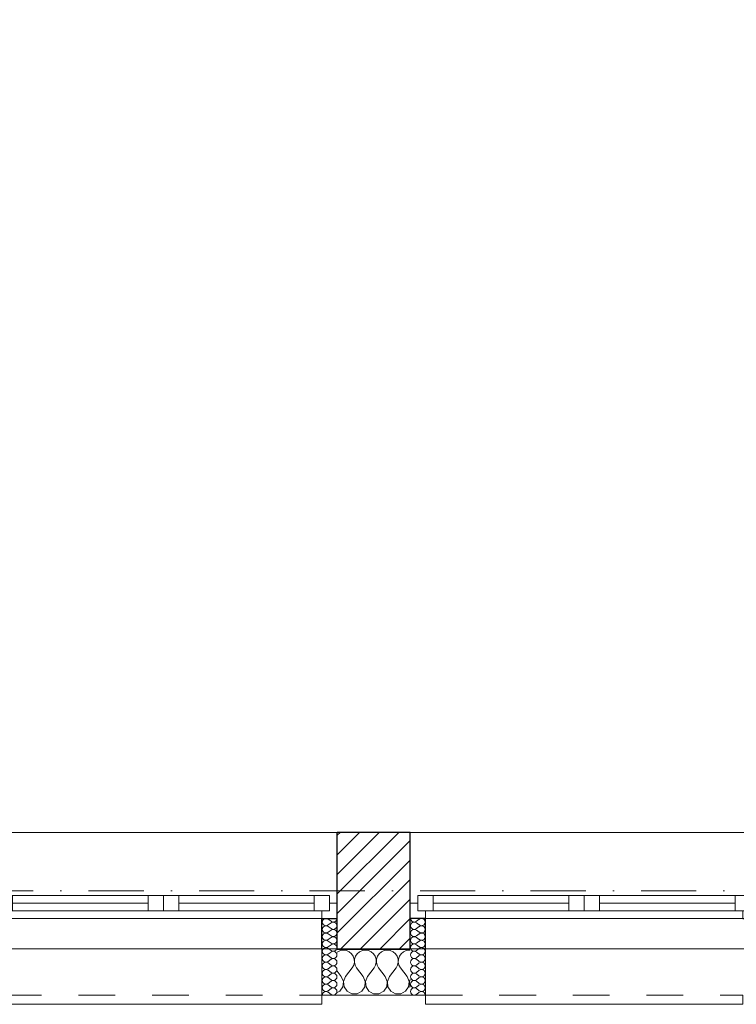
# Model space of a CAD drawing. Header units: millimetres. Extents: x 172139 to 266886, y 89525 to 138225.
# Tile 41 of 82: x 209374 to 211709, y 106825 to 110034. Entities that reach past the tile are written whole.
import ezdxf

# ---------------------------------------------------------------- set-up
doc = ezdxf.new("R2010")
doc.units = ezdxf.units.MM
doc.header["$MEASUREMENT"] = 0
doc.linetypes.add('Kropki i Kreski', pattern=[360, 180, -90, 0, -90])
doc.linetypes.add('Przerywana', pattern=[240, 120, -120])
for name, color, linetype in [('Konstrukcja - Siatki mod', 7, 'Continuous'), ('KR_INW', 7, 'Continuous'), ('NAPIS_SODON', 7, 'Continuous'), ('Okna ArchiCADa', 7, 'Continuous')]:
    doc.layers.add(name, color=color, linetype=linetype)
doc.layers.add('Konstrukcja - Siatki mod_Nr_pióra__48', color=7, linetype='Continuous', lineweight=15, true_color=0xa80f02)
doc.layers.add('KR_INW_Nr_pióra__102', color=7, linetype='Continuous', lineweight=5, true_color=0xcccccc)
for name, color, linetype, lineweight in [('KR_INW_Nr_pióra__101', 252, 'Continuous', 5), ('KR_INW_Nr_pióra__27', 7, 'Continuous', 25), ('KR_INW_Nr_pióra__47', 7, 'Continuous', 15), ('NAPIS_SODON_Nr_pióra__1', 7, 'Continuous', 13), ('Okna ArchiCADa_Nr_pióra__1', 7, 'Continuous', 13), ('Okna ArchiCADa_Nr_pióra__27', 7, 'Continuous', 25)]:
    doc.layers.add(name, color=color, linetype=linetype, lineweight=lineweight)

# ---------------------------------------------------------------- blocks, each defined once
blk = doc.blocks.new('Strop_1', base_point=(179225, 121523.3))
at = {"layer": 'NAPIS_SODON_Nr_pióra__1', "linetype": 'Continuous', "flags": 128}
blk.add_lwpolyline([(179225, 121523.3), (179225.9, 107003.8), (250898.3, 107008.3), (250897.4, 121527.8)], close=True, dxfattribs=at)
blk = doc.blocks.new('*X161')
at = {"layer": 'KR_INW_Nr_pióra__102', "linetype": 'Continuous'}
for p, q in [((210409.8, 106996.2), (210408.5, 106995.1)), ((210418.8, 107000.2), (210409.8, 106996.2)), ((210428.6, 107001.6), (210418.8, 107000.2)), ((210438.3, 107000.2), (210428.6, 107001.6)), ((210447.3, 106996.2), (210438.3, 107000.2)), ((210454.9, 106989.9), (210447.3, 106996.2)), ((210460.5, 106981.8), (210454.9, 106989.9)), ((210473.6, 106989.9), (210468.1, 106981.8)), ((210481.2, 106996.2), (210473.6, 106989.9)), ((210490.2, 107000.2), (210481.2, 106996.2)), ((210500, 107001.6), (210490.2, 107000.2)), ((210509.8, 107000.2), (210500, 107001.6)), ((210518.8, 106996.2), (210509.8, 107000.2)), ((210526.4, 106989.9), (210518.8, 106996.2)), ((210531.9, 106981.8), (210526.4, 106989.9)), ((210545.1, 106989.9), (210539.5, 106981.8)), ((210552.7, 106996.2), (210545.1, 106989.9)), ((210561.7, 107000.2), (210552.7, 106996.2)), ((210571.4, 107001.6), (210561.7, 107000.2)), ((210581.2, 107000.2), (210571.4, 107001.6)), ((210590.2, 106996.2), (210581.2, 107000.2)), ((210597.8, 106989.9), (210590.2, 106996.2)), ((210603.4, 106981.8), (210597.8, 106989.9)), ((210616.5, 106989.9), (210610.9, 106981.8)), ((210624.1, 106996.2), (210616.5, 106989.9)), ((210633.1, 107000.2), (210624.1, 106996.2)), ((210642.9, 107001.6), (210633.1, 107000.2)), ((210646.1, 107001.1), (210642.9, 107001.6)), ((210463.7, 106972.5), (210460.5, 106981.8)), ((210461.9, 106953.1), (210464.1, 106962.6)), ((210464.1, 106962.6), (210463.7, 106972.5)), ((210464.9, 106972.5), (210464.4, 106962.6)), ((210464.4, 106962.6), (210466.7, 106953.1)), ((210468.1, 106981.8), (210464.9, 106972.5)), ((210535.1, 106972.5), (210531.9, 106981.8)), ((210533.3, 106953.1), (210535.6, 106962.6)), ((210535.6, 106962.6), (210535.1, 106972.5)), ((210536.3, 106972.5), (210535.9, 106962.6)), ((210535.9, 106962.6), (210538.1, 106953.1)), ((210539.5, 106981.8), (210536.3, 106972.5)), ((210606.5, 106972.5), (210603.4, 106981.8)), ((210604.8, 106953.1), (210607, 106962.6)), ((210607, 106962.6), (210606.5, 106972.5)), ((210607.8, 106972.5), (210607.3, 106962.6)), ((210607.3, 106962.6), (210609.5, 106953.1)), ((210610.9, 106981.8), (210607.8, 106972.5)), ((210421.4, 106915.9), (210408.5, 106933.1)), ((210435.7, 106915.9), (210457.1, 106944.4)), ((210457.1, 106944.4), (210461.9, 106953.1)), ((210466.7, 106953.1), (210471.4, 106944.4)), ((210492.9, 106915.9), (210471.4, 106944.4)), ((210507.1, 106915.9), (210528.6, 106944.4)), ((210528.6, 106944.4), (210533.3, 106953.1)), ((210538.1, 106953.1), (210542.9, 106944.4)), ((210564.3, 106915.9), (210542.9, 106944.4)), ((210578.6, 106915.9), (210600, 106944.4)), ((210600, 106944.4), (210604.8, 106953.1)), ((210609.5, 106953.1), (210614.3, 106944.4)), ((210635.7, 106915.9), (210614.3, 106944.4)), ((210428.2, 106899.8), (210421.4, 106915.9)), ((210426.5, 106882.5), (210428.2, 106899.8)), ((210435.7, 106915.9), (210429, 106899.8)), ((210429, 106899.8), (210430.6, 106882.5)), ((210499.6, 106899.8), (210492.9, 106915.9)), ((210497.9, 106882.5), (210499.6, 106899.8)), ((210507.1, 106915.9), (210500.4, 106899.8)), ((210500.4, 106899.8), (210502.1, 106882.5)), ((210571, 106899.8), (210564.3, 106915.9)), ((210569.4, 106882.5), (210571, 106899.8)), ((210578.6, 106915.9), (210571.8, 106899.8)), ((210571.8, 106899.8), (210573.5, 106882.5)), ((210642.4, 106899.8), (210635.7, 106915.9)), ((210640.8, 106882.5), (210642.4, 106899.8)), ((210646.1, 106906.4), (210643.3, 106899.8)), ((210643.3, 106899.8), (210644.9, 106882.5)), ((210408.5, 106863.5), (210416.9, 106868)), ((210416.9, 106868), (210426.5, 106882.5)), ((210430.6, 106882.5), (210440.3, 106868)), ((210440.3, 106868), (210455.6, 106859.8)), ((210455.6, 106859.8), (210473, 106859.8)), ((210473, 106859.8), (210488.3, 106868)), ((210488.3, 106868), (210497.9, 106882.5)), ((210502.1, 106882.5), (210511.7, 106868)), ((210511.7, 106868), (210527, 106859.8)), ((210527, 106859.8), (210544.4, 106859.8)), ((210544.4, 106859.8), (210559.7, 106868)), ((210559.7, 106868), (210569.4, 106882.5)), ((210573.5, 106882.5), (210583.1, 106868)), ((210583.1, 106868), (210598.4, 106859.8)), ((210598.4, 106859.8), (210615.8, 106859.8)), ((210615.8, 106859.8), (210631.2, 106868)), ((210631.2, 106868), (210640.8, 106882.5)), ((210644.9, 106882.5), (210646.1, 106880.8))]:
    blk.add_line(p, q, dxfattribs=at)
blk = doc.blocks.new('*X198')
at = {"layer": 'KR_INW_Nr_pióra__102', "linetype": 'Continuous'}
for p, q in [((210388.2, 107095.6), (210378.7, 107102.8)), ((210388.2, 107090.9), (210378.7, 107083.7)), ((210388.2, 107071.8), (210378.7, 107079)), ((210388.2, 107067), (210378.7, 107059.9)), ((210388.2, 107048), (210378.7, 107055.1)), ((210388.2, 107043.2), (210378.7, 107036.1)), ((210388.2, 107024.2), (210378.7, 107031.3)), ((210388.2, 107019.4), (210378.7, 107012.3)), ((210388.2, 107000.4), (210378.7, 107007.5)), ((210388.2, 106995.6), (210378.7, 106988.5)), ((210388.2, 106976.6), (210378.7, 106983.7)), ((210388.2, 106971.8), (210378.7, 106964.7)), ((210388.2, 106952.8), (210378.7, 106959.9)), ((210388.2, 106948), (210378.7, 106940.9)), ((210388.2, 106929), (210378.7, 106936.1)), ((210388.2, 106924.2), (210378.7, 106917)), ((210388.2, 106905.1), (210378.7, 106912.3)), ((210388.2, 106900.4), (210378.7, 106893.2)), ((210388.2, 106881.3), (210378.7, 106888.5)), ((210388.2, 106876.6), (210378.7, 106869.4)), ((210388.2, 106857.5), (210378.7, 106864.7))]:
    blk.add_line(p, q, dxfattribs=at)
for centre, start, end in [((210371.6, 107093.2), 53.1301, 180), ((210371.6, 107093.2), 180, 306.8699), ((210395.4, 107105.1), 233.1301, 0), ((210395.4, 107081.3), 233.1301, 126.8699), ((210371.6, 107069.4), 53.1301, 180), ((210371.6, 107069.4), 180, 306.8699), ((210371.6, 107045.6), 53.1301, 180), ((210395.4, 107057.5), 233.1301, 126.8699), ((210371.6, 107045.6), 180, 306.8699), ((210371.6, 107021.8), 53.1301, 180), ((210371.6, 107021.8), 180, 306.8699), ((210395.4, 107033.7), 233.1301, 126.8699), ((210395.4, 107009.9), 233.1301, 126.8699), ((210371.6, 106998), 53.1301, 180), ((210371.6, 106998), 180, 306.8699), ((210395.4, 106986.1), 233.1301, 126.8699), ((210371.6, 106974.2), 53.1301, 180), ((210371.6, 106974.2), 180, 306.8699), ((210371.6, 106950.4), 53.1301, 180), ((210395.4, 106962.3), 233.1301, 126.8699), ((210371.6, 106950.4), 180, 306.8699), ((210371.6, 106926.6), 53.1301, 180), ((210371.6, 106926.6), 180, 306.8699), ((210395.4, 106938.5), 233.1301, 126.8699), ((210395.4, 106914.7), 233.1301, 126.8699), ((210371.6, 106902.8), 53.1301, 180), ((210371.6, 106902.8), 180, 306.8699), ((210395.4, 106890.9), 233.1301, 126.8699), ((210371.6, 106879), 53.1301, 180), ((210371.6, 106879), 180, 306.8699), ((210371.6, 106855.1), 53.1301, 180), ((210395.4, 106867), 233.1301, 126.8699)]:
    blk.add_arc(centre, 11.9, start, end, dxfattribs=at)
blk = doc.blocks.new('*X199')
at = {"layer": 'KR_INW_Nr_pióra__102', "linetype": 'Continuous'}
for p, q in [((210666.3, 107095.6), (210675.8, 107102.8)), ((210666.3, 107090.9), (210675.8, 107083.7)), ((210666.3, 107071.8), (210675.8, 107079)), ((210666.3, 107067), (210675.8, 107059.9)), ((210666.3, 107048), (210675.8, 107055.1)), ((210666.3, 107043.2), (210675.8, 107036.1)), ((210666.3, 107024.2), (210675.8, 107031.3)), ((210666.3, 107019.4), (210675.8, 107012.3)), ((210666.3, 107000.4), (210675.8, 107007.5)), ((210666.3, 106995.6), (210675.8, 106988.5)), ((210666.3, 106976.6), (210675.8, 106983.7)), ((210666.3, 106971.8), (210675.8, 106964.7)), ((210666.3, 106952.8), (210675.8, 106959.9)), ((210666.3, 106948), (210675.8, 106940.9)), ((210666.3, 106929), (210675.8, 106936.1)), ((210666.3, 106924.2), (210675.8, 106917)), ((210666.3, 106905.1), (210675.8, 106912.3)), ((210666.3, 106900.4), (210675.8, 106893.2)), ((210666.3, 106881.3), (210675.8, 106888.5)), ((210666.3, 106876.6), (210675.8, 106869.4)), ((210666.3, 106857.5), (210675.8, 106864.7))]:
    blk.add_line(p, q, dxfattribs=at)
for centre, start, end in [((210659.1, 107105.1), 180, 306.8699), ((210659.1, 107081.3), 53.1301, 306.8699), ((210683, 107093.2), 0, 126.8699), ((210683, 107093.2), 233.1301, 0), ((210659.1, 107057.5), 53.1301, 306.8699), ((210683, 107069.4), 0, 126.8699), ((210683, 107069.4), 233.1301, 0), ((210683, 107045.6), 0, 126.8699), ((210659.1, 107033.7), 53.1301, 306.8699), ((210659.1, 107009.9), 53.1301, 306.8699), ((210683, 107045.6), 233.1301, 0), ((210683, 107021.8), 0, 126.8699), ((210683, 107021.8), 233.1301, 0), ((210659.1, 106986.1), 53.1301, 306.8699), ((210683, 106998), 0, 126.8699), ((210683, 106998), 233.1301, 0), ((210659.1, 106962.3), 53.1301, 306.8699), ((210683, 106974.2), 0, 126.8699), ((210683, 106974.2), 233.1301, 0), ((210683, 106950.4), 0, 126.8699), ((210659.1, 106938.5), 53.1301, 306.8699), ((210659.1, 106914.7), 53.1301, 306.8699), ((210683, 106950.4), 233.1301, 0), ((210683, 106926.6), 0, 126.8699), ((210683, 106926.6), 233.1301, 0), ((210659.1, 106890.9), 53.1301, 306.8699), ((210683, 106902.8), 0, 126.8699), ((210683, 106902.8), 233.1301, 0), ((210659.1, 106867), 53.1301, 306.8699), ((210683, 106879), 0, 126.8699), ((210683, 106879), 233.1301, 0), ((210683, 106855.1), 0, 126.8699)]:
    blk.add_arc(centre, 11.9, start, end, dxfattribs=at)
blk = doc.blocks.new('Okno dwuskrzydłowe 19_5')
at = {"layer": 'Okna ArchiCADa_Nr_pióra__1', "linetype": 'Continuous'}
for p, q in [((-566.8, 230), (566.8, 230)), ((-566.8, 0), (-541.8, 0)), ((-541.8, 25), (-491.8, 25)), ((-541.8, -25), (-541.8, 25)), ((-541.8, 0), (-541.8, -25)), ((-491.8, 25), (-50, 25)), ((-491.8, 25), (-491.8, -25)), ((-491.8, 25), (-50, 25)), ((-491.8, 0), (-50, 0)), ((-50, -25), (-50, 25)), ((-50, 25), (0, 25)), ((0, 25), (0, -25)), ((0, 25), (50, 25)), ((0, -25), (0, 25)), ((50, 25), (491.8, 25)), ((50, 25), (50, -25)), ((50, 25), (491.8, 25)), ((50, 0), (491.8, 0)), ((491.8, -25), (491.8, 25)), ((491.8, 25), (541.8, 25)), ((541.8, 25), (541.8, -25)), ((541.8, -25), (541.8, 0)), ((541.8, 0), (566.8, 0)), ((-541.8, -25), (-516.8, -25)), ((-491.8, -25), (-541.8, -25)), ((-516.8, -25), (-516.8, -50)), ((-50, -25), (-491.8, -25)), ((0, -25), (-50, -25)), ((50, -25), (0, -25)), ((491.8, -25), (50, -25)), ((541.8, -25), (491.8, -25)), ((516.8, -50), (516.8, -25)), ((516.8, -25), (541.8, -25)), ((-516.8, -50), (-566.8, -50)), ((0, -50), (-516.8, -50)), ((516.8, -50), (0, -50)), ((566.8, -50), (516.8, -50)), ((-516.8, -300), (-516.8, -330)), ((516.8, -330), (516.8, -300)), ((-516.8, -330), (516.8, -330))]:
    blk.add_line(p, q, dxfattribs=at)
at = {"layer": 'Okna ArchiCADa_Nr_pióra__1', "linetype": 'Przerywana'}
blk.add_line((-516.8, -300), (516.8, -300), dxfattribs=at)
at = {"layer": 'Okna ArchiCADa_Nr_pióra__27', "linetype": 'Continuous'}
for p, q in [((-566.8, -50), (-566.8, 0)), ((566.8, -50), (566.8, 0)), ((-516.8, -50), (-566.8, -50)), ((516.8, -50), (566.8, -50))]:
    blk.add_line(p, q, dxfattribs=at)
blk = doc.blocks.new('Ściana_3', base_point=(179075.1, 106855.1))
at = {"layer": 'KR_INW_Nr_pióra__101', "linetype": 'Continuous'}
h = blk.add_hatch(dxfattribs=at)
h.set_pattern_fill('Cegła_licówka', color=256, style=0, pattern_type=2)
h.set_pattern_definition([(45, (0, 0), (-31.819804, 31.819804), [])])
h.paths.add_polyline_path([(210646.1, 107385.1), (210408.5, 107385.1), (210408.5, 107155.1), (210408.5, 107105.1), (210408.5, 107005.1), (210646.1, 107005.1), (210646.1, 107105.1), (210646.1, 107155.1)])
at = {"layer": 'KR_INW_Nr_pióra__27', "linetype": 'Continuous'}
for p, q in [((210408.5, 107155.1), (210408.5, 107385.1)), ((210646.1, 107155.1), (210646.1, 107385.1)), ((210408.5, 107105.1), (210408.5, 107155.1)), ((210646.1, 107105.1), (210646.1, 107155.1)), ((210358.5, 107005.1), (210358.5, 107105.1)), ((210358.5, 107105.1), (210408.5, 107105.1)), ((210408.5, 107005.1), (210408.5, 107105.1)), ((210646.1, 107005.1), (210646.1, 107105.1)), ((210696.1, 107105.1), (210646.1, 107105.1)), ((210696.1, 107005.1), (210696.1, 107105.1)), ((210408.5, 107005.1), (210646.1, 107005.1))]:
    blk.add_line(p, q, dxfattribs=at)
at = {"layer": 'KR_INW_Nr_pióra__27', "linetype": 'Continuous', "flags": 128}
blk.add_lwpolyline([(210646.1, 107385.1), (210408.5, 107385.1)], dxfattribs=at)
at = {"layer": 'KR_INW_Nr_pióra__47', "linetype": 'Continuous'}
for p, q in [((210408.5, 107105.1), (210358.5, 107105.1)), ((210358.5, 107105.1), (210358.5, 106855.1)), ((210646.1, 107105.1), (210696.1, 107105.1)), ((210696.1, 107105.1), (210696.1, 106855.1)), ((210358.5, 106855.1), (210358.5, 107005.1)), ((210696.1, 106855.1), (210696.1, 107005.1)), ((210408.5, 106855.1), (210358.5, 106855.1)), ((210646.1, 106855.1), (210696.1, 106855.1))]:
    blk.add_line(p, q, dxfattribs=at)
at = {"layer": 'KR_INW_Nr_pióra__47', "linetype": 'Continuous', "flags": 128}
blk.add_lwpolyline([(210408.5, 106855.1), (210646.1, 106855.1)], dxfattribs=at)
at = {"layer": 'KR_INW'}
for name in ['*X198', '*X199', '*X161']:
    blk.add_blockref(name, (0, 0), dxfattribs=at)
at = {"layer": 'Okna ArchiCADa', "color": 21, "linetype": 'Continuous', "lineweight": 13, "true_color": 0xff9955, "zscale": 1000}
for p in [(209841.7, 107155.1), (211212.8, 107155.1)]:
    blk.add_blockref('Okno dwuskrzydłowe 19_5', p, dxfattribs=at)
blk = doc.blocks.new('Standardowy znacznik siatki_10')
at = {"layer": 'Konstrukcja - Siatki mod_Nr_pióra__48', "linetype": 'Kropki i Kreski'}
blk.add_line((1000, 0), (72912, 0), dxfattribs=at)

msp = doc.modelspace()

# ---------------------------------------------------------------- block references
at = {"layer": 'Konstrukcja - Siatki mod', "color": 8, "linetype": 'Continuous', "lineweight": 13, "zscale": 1000}
msp.add_blockref('Standardowy znacznik siatki_10', (177989.3, 107195.1), dxfattribs=at)
at = {"layer": 'KR_INW'}
msp.add_blockref('Ściana_3', (179075.1, 106855.1), dxfattribs=at)
at = {"layer": 'NAPIS_SODON', "linetype": 'Continuous'}
msp.add_blockref('Strop_1', (179225, 121523.3), dxfattribs=at)

doc.saveas('drawing.dxf')
